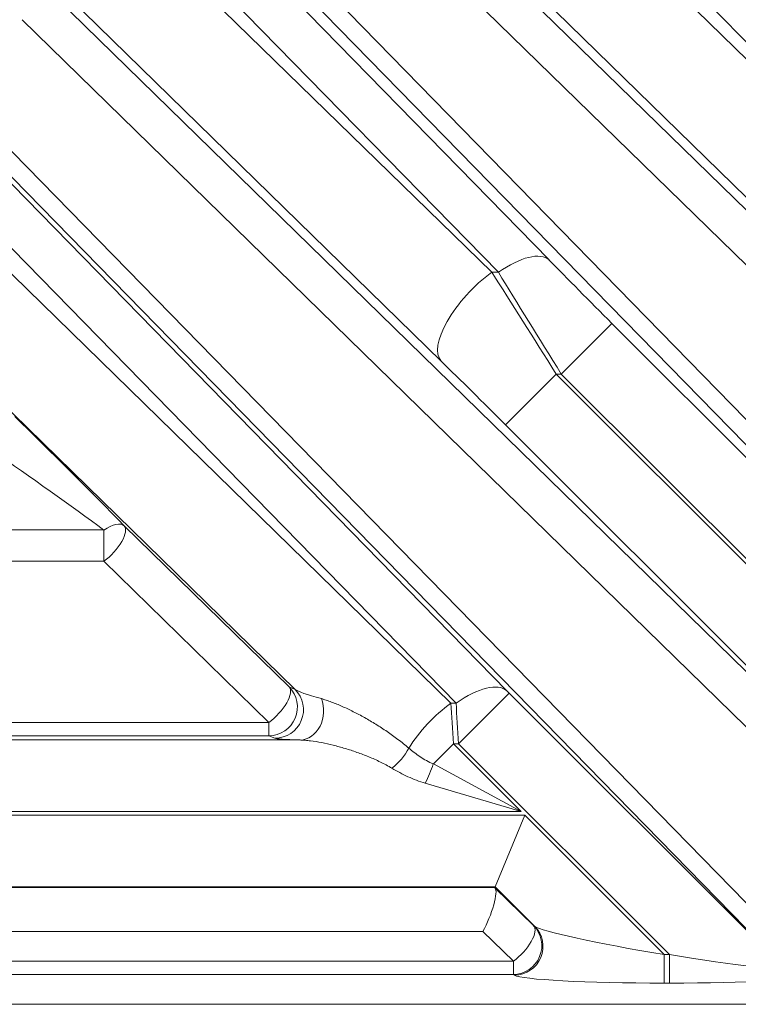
# Model space of a CAD drawing. Header units: millimetres. Extents: x 4 to 836, y 5 to 589.
# Tile 125 of 168: x 680.45 to 687.98, y 260.98 to 271.3. Entities that reach past the tile are written whole.
import ezdxf

# ---------------------------------------------------------------- set-up
doc = ezdxf.new("R2010")
doc.units = ezdxf.units.MM
doc.layers.add('1', color=7, linetype='Continuous', true_color=0xffffff)

msp = doc.modelspace()

# ---------------------------------------------------------------- linework, layer by layer
at = {"layer": '1', "color": 143, "linetype": 'Continuous', "lineweight": 13}
for p, q in [((690.414, 268.651), (685.21, 273.979)), ((684.966, 273.908), (690.345, 268.651)), ((693.391, 261.382), (681.48, 273.577)), ((681.692, 273.629), (693.603, 261.434)), ((681.43, 273.455), (685.995, 268.781)), ((685.465, 268.651), (680.9, 273.324)), ((689.815, 267.721), (684.436, 272.978)), ((681.259, 272.693), (685.395, 268.651)), ((692.378, 264.506), (683.99, 272.702)), ((684.865, 267.721), (680.729, 271.763)), ((680.69, 271.669), (690.783, 261.806)), ((690.571, 261.434), (680.478, 271.297)), ((680.218, 270.07), (688.653, 261.434)), ((679.985, 269.967), (685.552, 264.267)), ((688.441, 261.382), (680.006, 270.018)), ((685.022, 264.136), (679.455, 269.837)), ((679.805, 269.181), (684.967, 264.136)), ((685.395, 268.651), (685.465, 268.651)), ((683.337, 264.281), (679.274, 268.251)), ((686.654, 268.115), (686.124, 267.585)), ((686.654, 268.115), (693.395, 261.374)), ((685.539, 267.054), (686.069, 267.585)), ((686.124, 267.585), (686.069, 267.585)), ((686.069, 267.585), (692.151, 261.502)), ((692.206, 261.502), (686.124, 267.585)), ((690.796, 261.798), (685.539, 267.054)), ((678.576, 265.951), (681.335, 265.951)), ((681.335, 265.623), (681.335, 265.951)), ((681.547, 265.995), (683.274, 264.307)), ((681.335, 265.623), (678.576, 265.623)), ((683.062, 263.935), (681.335, 265.623)), ((683.274, 264.307), (683.337, 264.281)), ((685.579, 264.24), (685.049, 263.71)), ((685.579, 264.24), (688.445, 261.374)), ((684.967, 264.136), (685.022, 264.136)), ((678.532, 263.935), (683.062, 263.935)), ((683.062, 263.795), (683.062, 263.935)), ((683.062, 263.795), (678.532, 263.795)), ((683.125, 263.769), (683.062, 263.795)), ((677.31, 263.751), (683.389, 263.751)), ((684.784, 263.5), (684.994, 263.71)), ((684.994, 263.71), (685.702, 263.001)), ((685.049, 263.71), (684.994, 263.71)), ((687.256, 261.502), (685.049, 263.71)), ((684.784, 263.5), (685.702, 263.001)), ((685.702, 263.001), (684.7, 263.298)), ((677.537, 262.963), (685.741, 262.963)), ((685.702, 263.001), (677.54, 263.001)), ((685.741, 262.963), (687.201, 261.502)), ((685.431, 262.213), (677.266, 262.213)), ((685.846, 261.798), (685.431, 262.213)), ((678.474, 262.205), (685.427, 262.205)), ((685.834, 261.806), (685.846, 261.798)), ((685.303, 261.745), (678.474, 261.745)), ((685.622, 261.434), (685.303, 261.745)), ((687.201, 261.502), (687.256, 261.502)), ((687.201, 261.502), (687.201, 261.203)), ((687.256, 261.502), (687.256, 261.203)), ((678.466, 261.434), (685.622, 261.434)), ((685.622, 261.295), (685.622, 261.434)), ((685.622, 261.295), (678.466, 261.295)), ((685.634, 261.287), (685.622, 261.295)), ((687.256, 261.203), (687.201, 261.203))]:
    msp.add_line(p, q, dxfattribs=at)
at = {"layer": '1', "color": 143, "linetype": 'Continuous', "lineweight": 18}
for p, q in [((684.202, 273.074), (692.59, 264.878)), ((685.431, 262.213), (685.741, 262.963)), ((685.431, 262.213), (685.427, 262.205)), ((685.431, 262.199), (685.834, 261.806)), ((695.086, 260.982), (677.619, 260.982))]:
    msp.add_line(p, q, dxfattribs=at)
at = {"layer": '1', "color": 143, "linetype": 'Continuous', "lineweight": 13}
for centre, major_axis, ratio, start_param, end_param in [((685.465, 268.251), (-0.537, -0.524), 0.410893, 3.170309, 4.330756), ((686.7, 268.115), (-1.251, 1.25), 0.01851, 0.990096, 1.552276), ((685.395, 268.251), (0.524, 0.536), 0.402972, 1.179669, 3.112987), ((686.023, 267.585), (-1.25, 2), 0.016642, 4.701984, 5.264164), ((686.17, 267.585), (-1.25, 2), 0.016642, 0.998211, 1.560391), ((685.492, 267.054), (-1.251, 1.25), 0.01851, 4.693869, 5.256049), ((680.929, 266.581), (-1.051, 1.05), 0.01851, 4.102497, 5.256049), ((680.717, 266.369), (-1.051, 0.75), 0.017505, 4.096494, 5.250045), ((681.335, 265.783), (-0.215, -0.209), 0.433312, 3.170642, 4.312607), ((681.335, 265.783), (0.21, 0.215), 0.402972, 4.321261, 6.254579), ((683.062, 264.095), (0.115, 0.277), 0.997667, 3.535118, 5.88966), ((683.062, 264.095), (-0.21, -0.215), 0.402972, 1.179669, 3.112987), ((683.125, 264.069), (0.115, 0.277), 0.997667, 3.535118, 5.88966), ((684.639, 264.057), (-1.311, 0.238), 0.069564, 0.131149, 0.682722), ((685.022, 263.737), (-0.537, -0.524), 0.410893, 3.170309, 4.330756), ((683.389, 264.051), (0.011, 0.3), 0.822387, 3.18762, 5.20347), ((685.581, 264.24), (-0.05, 0.05), 0.01851, 0.990096, 1.552276), ((684.967, 263.737), (0.524, 0.536), 0.402972, 1.179669, 2.070088), ((684.992, 263.71), (-0.05, 0.8), 0.002306, 4.712245, 5.274425), ((685.05, 263.71), (-0.05, 0.8), 0.002306, 1.008472, 1.570652), ((684.639, 263.757), (-1.516, 0.013), 0.019978, 0.049407, 0.60098), ((684.35, 263.637), (0.192, 0.231), 0.43732, 4.228732, 5.178218), ((684.7, 263.416), (0.115, 0.277), 0.162521, 4.338485, 5.086293), ((685.622, 261.594), (0.17, 0.247), 0.98985, 3.748344, 6.09793), ((685.622, 261.594), (-0.21, -0.215), 0.402972, 1.179669, 3.112987), ((685.634, 261.586), (0.17, 0.247), 0.98985, 3.748344, 6.09793), ((687.116, 261.588), (-1.276, 0.218), 0.054067, 0.10239, 1.647006), ((687.171, 261.588), (-1.276, 0.218), 0.054067, 1.647006, 3.191623), ((687.116, 261.289), (-1.487, 0.005), 0.057298, 0.083794, 1.628411), ((687.171, 261.289), (-1.487, 0.005), 0.057298, 1.628411, 3.173027)]:
    msp.add_ellipse(centre, major_axis=major_axis, ratio=ratio, start_param=start_param, end_param=end_param, dxfattribs=at)
at = {"layer": '1', "color": 143, "linetype": 'Continuous', "lineweight": 18}
for centre, major_axis, ratio, start_param, end_param in [((685.303, 261.905), (-0.122, -0.299), 0.210406, 1.094142, 3.027461), ((685.728, 261.905), (-0.3, 0.3), 0.01851, 0.007659, 0.181138)]:
    msp.add_ellipse(centre, major_axis=major_axis, ratio=ratio, start_param=start_param, end_param=end_param, dxfattribs=at)
at = {"layer": '1', "color": 143, "linetype": 'Continuous', "lineweight": 13}
for points, knots in [([(683.611, 264.184), (683.628, 264.18), (683.645, 264.174), (683.681, 264.163), (683.699, 264.156), (683.754, 264.135), (683.792, 264.12), (683.868, 264.086), (683.907, 264.067), (683.966, 264.038), (683.986, 264.028), (684.025, 264.007), (684.045, 263.996), (684.104, 263.963), (684.143, 263.94), (684.222, 263.891), (684.261, 263.866), (684.338, 263.813), (684.376, 263.786), (684.452, 263.728), (684.489, 263.697), (684.526, 263.665)], [0, 0, 0, 0, 0.0625, 0.0625, 0.125, 0.125, 0.25, 0.25, 0.375, 0.375, 0.4375, 0.4375, 0.5, 0.5, 0.625, 0.625, 0.75, 0.75, 0.875, 0.875, 1, 1, 1, 1]), ([(684.35, 263.455), (684.31, 263.479), (684.27, 263.5), (684.189, 263.54), (684.149, 263.558), (684.067, 263.592), (684.025, 263.607), (683.943, 263.636), (683.901, 263.65), (683.839, 263.668), (683.818, 263.674), (683.777, 263.686), (683.756, 263.691), (683.695, 263.706), (683.655, 263.715), (683.575, 263.731), (683.536, 263.737), (683.479, 263.744), (683.46, 263.746), (683.424, 263.75), (683.406, 263.751), (683.389, 263.751)], [0, 0, 0, 0, 0.125, 0.125, 0.25, 0.25, 0.375, 0.375, 0.5, 0.5, 0.5625, 0.5625, 0.625, 0.625, 0.75, 0.75, 0.875, 0.875, 0.9375, 0.9375, 1, 1, 1, 1]), ([(684.526, 263.665), (684.545, 263.65), (684.564, 263.634), (684.604, 263.604), (684.625, 263.589), (684.689, 263.547), (684.735, 263.521), (684.784, 263.5)], [0, 0, 0, 0, 0.25, 0.25, 0.5, 0.5, 1, 1, 1, 1]), ([(684.7, 263.298), (684.637, 263.317), (684.576, 263.34), (684.489, 263.38), (684.46, 263.394), (684.404, 263.424), (684.376, 263.439), (684.35, 263.455)], [0, 0, 0, 0, 0.5, 0.5, 0.75, 0.75, 1, 1, 1, 1])]:
    msp.add_open_spline(points, degree=3, knots=knots, dxfattribs=at)

doc.saveas('drawing.dxf')
